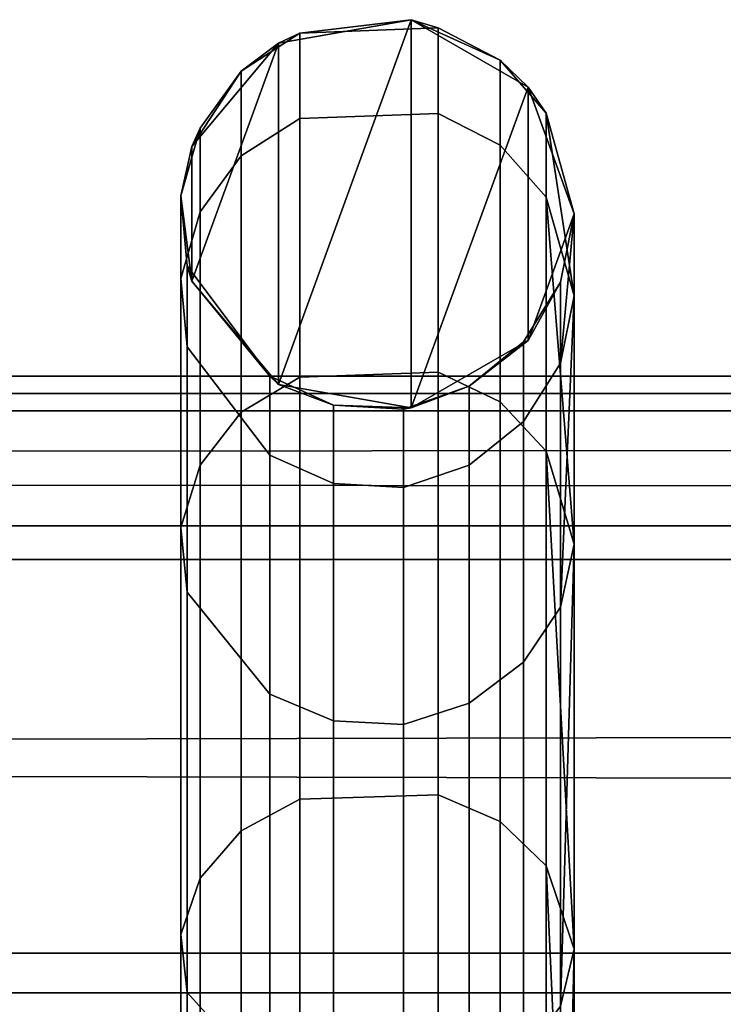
# Model space of a CAD drawing. Header units: inches. Extents: x 0 to 46, y -28.1 to 0.1.
# Tile 82 of 122: x 23.034 to 23.213, y -0.151 to 0.099. Entities that reach past the tile are written whole.
import ezdxf

# ---------------------------------------------------------------- set-up
doc = ezdxf.new("R2010")
doc.units = ezdxf.units.IN
doc.header["$LTSCALE"] = 0.03937
doc.header["$MEASUREMENT"] = 0
doc.layers.add('A-FURN-3-ST', color=151, linetype='Continuous')
doc.layers.add('A-FURN-3-ST-SEAM', color=250, linetype='Continuous')

msp = doc.modelspace()

# ---------------------------------------------------------------- meshes
at = {"layer": 'A-FURN-3-ST'}
mesh = msp.add_polyface(dxfattribs=at)
corners = [(0.25, -1.1, 18), (45.75, -1.1, 18), (0.25, -0.81543, 17.96255), (45.75, -0.81543, 17.96255), (0.25, -0.55024, 17.85277), (45.75, -0.55024, 17.85277), (0.25, -0.32248, 17.67812), (45.75, -0.32248, 17.67812), (0.25, -0.14765, 17.45049), (45.75, -0.14765, 17.45049), (0.25, -0.03766, 17.18538), (45.75, -0.03766, 17.18538), (0.25, 0, 16.90085), (45.75, 0.00877, 5.50038), (0.25, 0.00877, 5.50038), (0.25, -0.02918, 5.30892), (45.75, -0.02918, 5.30892), (0.25, -0.13754, 5.14658), (45.75, -0.13754, 5.14658), (0.25, -0.2998, 5.0381), (45.75, -0.2998, 5.0381), (0.25, -0.49123, 5), (0.25, -27.51, 5), (0.125, -0.49123, 5.03349), (0.125, -27.51, 5.03349), (0.03349, -0.49123, 5.125), (0.03349, -0.14469, 5.35669), (0.125, -0.02472, 5.50036), (0.125, -0.06013, 5.32172), (0.125, -0.16123, 5.17026), (0.125, -0.31262, 5.06904), (0.03349, -0.125, 16.90075), (0.125, -0.03349, 16.90082), (0.125, -0.07001, 17.17669), (0.03349, -0.84777, 17.84181), (0.125, -1.1, 17.96651), (0.125, -0.8241, 17.9302), (0.03349, -0.41084, 17.58969), (0.125, -0.34616, 17.65442), (0.125, -0.17665, 17.43373), (0.03349, -0.25588, 17.38793), (0.03349, -0.15838, 17.15295), (0.125, -0.56698, 17.82376), (0.125, -26.91, 17.96651), (0.25, -26.91, 18)]
mesh.append_faces([[corners[k] for k in face] for face in [(0, 1, 2), (2, 3, 4), (4, 5, 6), (6, 7, 8), (8, 9, 10), (10, 11, 12), (12, 13, 14), (14, 13, 15), (15, 16, 17), (17, 18, 19), (19, 20, 21), (21, 22, 23), (23, 24, 25), (26, 27, 28), (28, 27, 14), (28, 14, 15), (28, 15, 29), (29, 15, 17), (29, 17, 30), (30, 17, 19), (30, 19, 23), (23, 19, 21), (23, 25, 30), (27, 31, 32), (27, 32, 14), (14, 32, 12), (31, 33, 32), (32, 33, 10), (32, 10, 12), (34, 35, 36), (37, 38, 39, 40), (40, 39, 33, 41), (35, 0, 36), (36, 0, 2), (36, 2, 42), (42, 2, 4), (42, 4, 38), (38, 4, 6), (38, 6, 39), (39, 6, 8), (39, 8, 33), (33, 8, 10), (35, 43, 0), (44, 1, 0)]])
mesh = msp.add_polyface(dxfattribs=at)
corners = [(45.875, -0.49123, 5.03349), (45.875, -27.51, 5.03349), (45.75, -0.49123, 5), (45.75, 0.00877, 5.50038), (45.875, -0.02472, 5.50036), (45.75, -0.02918, 5.30892), (45.875, -0.06013, 5.32172), (45.75, -0.13754, 5.14658), (45.875, -0.16123, 5.17026), (45.75, -0.2998, 5.0381), (45.875, -0.31262, 5.06904), (45.96651, -0.34766, 5.15357), (45.96651, -0.11623, 5.50029), (45.96651, -0.14469, 5.35669), (45.96651, -0.22596, 5.23494), (45.75, 0, 16.90085), (45.875, -0.03349, 16.90082), (45.75, -1.1, 18), (45.875, -1.1, 17.96651), (45.75, -0.81543, 17.96255), (45.875, -0.8241, 17.9302), (45.75, -0.55024, 17.85277), (45.875, -0.56698, 17.82376), (45.75, -0.32248, 17.67812), (45.875, -0.34616, 17.65442), (45.75, -0.14765, 17.45049), (45.875, -0.17665, 17.43373), (45.75, -0.03766, 17.18538), (45.875, -0.07001, 17.17669), (45.96651, -0.15838, 17.15295), (45.96651, -1.1, 17.875), (45.75, -26.91, 18), (45.875, -26.91, 17.96651), (0.25, -0.81543, 17.96255), (0.25, -0.55024, 17.85277), (0.25, -0.32248, 17.67812), (0.25, -0.14765, 17.45049), (0.25, -0.03766, 17.18538), (0.25, 0, 16.90085), (0.25, -0.02918, 5.30892), (0.25, -0.13754, 5.14658), (0.25, -0.2998, 5.0381), (0.25, -0.49123, 5), (45.75, -27.51, 5)]
mesh.append_faces([[corners[k] for k in face] for face in [(0, 1, 2), (3, 4, 5), (5, 4, 6), (5, 6, 7), (7, 6, 8), (7, 8, 9), (9, 8, 10), (9, 10, 2), (2, 10, 0), (0, 10, 11), (12, 6, 4), (8, 6, 13, 14), (3, 15, 4), (4, 15, 16), (4, 16, 12), (17, 18, 19), (19, 18, 20), (19, 20, 21), (21, 20, 22), (21, 22, 23), (23, 22, 24), (23, 24, 25), (25, 24, 26), (25, 26, 27), (27, 26, 28), (27, 28, 15), (15, 28, 16), (16, 28, 29), (18, 30, 20), (17, 31, 18), (18, 32, 30), (33, 17, 19), (34, 19, 21), (35, 21, 23), (36, 23, 25), (37, 25, 27), (38, 27, 15), (15, 3, 38), (39, 3, 5), (40, 5, 7), (41, 7, 9), (42, 9, 2), (2, 43, 42)]])
at = {"layer": 'A-FURN-3-ST-SEAM'}
mesh = msp.add_polyface(dxfattribs=at)
corners = [(23.13368, 0.09924, 5.5), (23.13368, 0.00076, 5.5), (23.1, 0.0067, 5.5), (23.1, 0.0933, 5.5), (23.07802, 0.0329, 5.5), (23.07802, 0.0671, 5.5), (23.1405, 0.09716, 8.35), (23.10543, 0.09586, 8.35), (23.09052, 0.08618, 8.35), (23.08012, 0.07169, 8.35), (23.07526, 0.05452, 8.35), (23.07526, 0.05452, 11.2), (23.08012, 0.07169, 11.2), (23.07526, 0.05452, 14.05), (23.08012, 0.07169, 14.05), (23.07526, 0.05452, 16.9), (23.08012, 0.07169, 16.9), (23.07526, 0.03362, 17.11345), (23.08012, 0.05047, 17.11677), (23.07686, 0.03681, 8.35), (23.07686, 0.03681, 11.2), (23.07686, 0.03681, 14.05), (23.07686, 0.03681, 16.9), (23.07686, 0.01625, 17.11003), (23.09784, 0.00881, 8.35), (23.10543, 0.00859, 17.33846), (23.1405, 0.00979, 17.33896), (23.1405, 0.07545, 17.12169), (23.10543, 0.07418, 17.12144), (23.1405, 0.09716, 16.9), (23.10543, 0.09586, 16.9), (23.1405, 0.09716, 14.05), (23.10543, 0.09586, 14.05), (23.1405, 0.09716, 11.2), (23.10543, 0.09586, 11.2), (23.09784, 0.00881, 16.9), (23.09784, 0.00881, 14.05), (23.09784, 0.00881, 11.2), (23.09052, -0.00035, 17.33476), (23.09052, 0.06468, 17.11957), (23.09052, 0.08618, 16.9), (23.09052, 0.08618, 14.05), (23.09052, 0.08618, 11.2), (23.08012, -0.01373, 17.32922)]
mesh.append_faces([[corners[k] for k in face] for face in [(6, 0, 7), (7, 0, 3), (7, 3, 8), (8, 3, 5), (8, 5, 9), (9, 5, 10), (9, 10, 11, 12), (12, 11, 13, 14), (14, 13, 15, 16), (16, 15, 17, 18), (5, 4, 10), (10, 4, 19), (10, 19, 20, 11), (11, 20, 21, 13), (13, 21, 22, 15), (15, 22, 23, 17), (19, 4, 24), (24, 4, 2), (25, 26, 27, 28), (28, 27, 29, 30), (30, 29, 31, 32), (32, 31, 33, 34), (34, 33, 6, 7), (35, 22, 21, 36), (36, 21, 20, 37), (37, 20, 19, 24), (38, 25, 28, 39), (39, 28, 30, 40), (40, 30, 32, 41), (41, 32, 34, 42), (42, 34, 7, 8), (43, 38, 39, 18), (18, 39, 40, 16), (16, 40, 41, 14), (14, 41, 42, 12), (12, 42, 8, 9)]])
mesh.append_faces([[corners[k] for k in face] for face in [(3, 4, 5)]], dxfattribs={"vtx0": -1})
mesh.append_faces([[corners[k] for k in face] for face in [(0, 2, 3)]], dxfattribs={"vtx0": -1, "vtx1": -1})
mesh.append_faces([[corners[k] for k in face] for face in [(0, 1, 2), (3, 2, 4)]], dxfattribs={"vtx0": -1, "vtx2": -1})
mesh = msp.add_polyface(dxfattribs=at)
corners = [(23.175, 0.05, 5.5), (23.1633, 0.01786, 5.5), (23.1633, 0.08214, 5.5), (23.13368, 0.00076, 5.5), (23.13368, 0.09924, 5.5), (23.16794, 0.05424, 17.11752), (23.175, -0.03377, 17.32092), (23.175, 0.02919, 17.11255), (23.16794, 0.07554, 16.9), (23.175, 0.05, 16.9), (23.16794, 0.07554, 14.05), (23.175, 0.05, 14.05), (23.16794, 0.07554, 11.2), (23.175, 0.05, 11.2), (23.16794, 0.07554, 8.35), (23.175, 0.05, 8.35), (23.15625, 0.089, 8.35), (23.15625, 0.089, 11.2), (23.15625, 0.089, 14.05), (23.15625, 0.089, 16.9), (23.15625, 0.06745, 17.12012), (23.15625, 0.00226, 17.33584), (23.16794, -0.01018, 17.33069), (23.1405, 0.09716, 8.35), (23.1405, 0.09716, 11.2), (23.1405, 0.09716, 14.05), (23.1405, 0.09716, 16.9), (23.1405, 0.07545, 17.12169), (23.1405, 0.00979, 17.33896), (23.16218, 0.01752, 8.35), (23.17155, 0.03263, 8.35), (23.17155, 0.03263, 14.05), (23.17155, 0.03263, 11.2), (23.17155, 0.01215, 17.10922), (23.17155, 0.03263, 16.9), (23.16218, 0.01752, 16.9), (23.16218, 0.01752, 14.05), (23.16218, 0.01752, 11.2)]
mesh.append_faces([[corners[k] for k in face] for face in [(5, 6, 7), (5, 7, 8), (8, 7, 9), (8, 9, 10), (10, 9, 11), (10, 11, 12), (12, 11, 13), (12, 13, 14), (14, 13, 15), (14, 15, 0), (0, 2, 14), (14, 2, 16), (14, 16, 17, 12), (12, 17, 18, 10), (10, 18, 19, 8), (8, 19, 20, 5), (5, 20, 21, 22), (2, 4, 16), (16, 4, 23), (16, 23, 24, 17), (17, 24, 25, 18), (18, 25, 26, 19), (19, 26, 27, 20), (20, 27, 28, 21), (29, 1, 30), (30, 1, 0), (30, 0, 15), (11, 31, 13), (13, 31, 32), (13, 32, 15), (15, 32, 30), (7, 33, 9), (9, 33, 34), (9, 34, 11), (11, 34, 31), (34, 35, 36, 31), (31, 36, 37, 32), (32, 37, 29, 30)]])
mesh.append_faces([[corners[k] for k in face] for face in [(2, 3, 4)]], dxfattribs={"vtx0": -1, "vtx1": -1})
mesh.append_faces([[corners[k] for k in face] for face in [(2, 1, 3)]], dxfattribs={"vtx0": -1, "vtx2": -1})
mesh.append_faces([[corners[k] for k in face] for face in [(0, 1, 2)]], dxfattribs={"vtx1": -1})
mesh = msp.add_polyface(dxfattribs=at)
corners = [(23.16794, -0.01018, 17.33069), (23.175, -0.13658, 17.51285), (23.175, -0.03377, 17.32092), (23.16794, 0.05424, 17.11752), (23.15625, 0.00226, 17.33584), (23.15625, -0.10419, 17.53458), (23.16794, -0.11537, 17.52708), (23.1405, 0.00979, 17.33896), (23.1405, -0.09742, 17.53912), (23.08012, 0.05047, 17.11677), (23.07526, 0.03362, 17.11345), (23.07526, -0.02959, 17.32265), (23.08012, -0.01373, 17.32922), (23.07686, 0.01625, 17.11003), (23.07686, -0.04595, 17.31587), (23.09784, 0.00881, 8.35), (23.1, 0.0067, 5.5), (23.114, 0.00149, 8.35), (23.13368, 0.00076, 5.5), (23.13168, 0.00046, 8.35), (23.1484, 0.00626, 8.35), (23.1484, 0.00626, 11.2), (23.13168, 0.00046, 11.2), (23.1484, 0.00626, 14.05), (23.13168, 0.00046, 14.05), (23.1484, 0.00626, 16.9), (23.13168, 0.00046, 16.9), (23.1484, -0.01373, 17.10413), (23.13168, -0.01942, 17.10301), (23.1484, -0.07418, 17.30418), (23.13168, -0.07954, 17.30196), (23.1633, 0.01786, 5.5), (23.16218, 0.01752, 8.35), (23.16218, 0.01752, 11.2), (23.16218, 0.01752, 14.05), (23.16218, 0.01752, 16.9), (23.16218, -0.00268, 17.1063), (23.16218, -0.06378, 17.30849), (23.17155, 0.01215, 17.10922), (23.175, 0.02919, 17.11255), (23.17155, -0.04982, 17.31427), (23.10543, -0.0985, 17.5384), (23.10543, 0.00859, 17.33846), (23.09784, -0.07182, 17.30516), (23.09784, -0.01122, 17.10462), (23.07686, 0.03681, 16.9), (23.09784, 0.00881, 16.9), (23.09052, -0.10654, 17.53301), (23.09052, -0.00035, 17.33476), (23.08012, -0.11857, 17.52494), (23.114, -0.07859, 17.30235), (23.114, -0.01841, 17.1032), (23.114, 0.00149, 16.9), (23.09784, 0.00881, 14.05), (23.114, 0.00149, 14.05), (23.09784, 0.00881, 11.2), (23.114, 0.00149, 11.2), (23.17155, 0.03263, 16.9)]
mesh.append_faces([[corners[k] for k in face] for face in [(0, 1, 2), (0, 2, 3), (0, 4, 5, 6), (4, 7, 8, 5), (9, 10, 11, 12), (10, 13, 14, 11), (15, 16, 17), (17, 16, 18), (17, 18, 19), (19, 18, 20), (19, 20, 21, 22), (22, 21, 23, 24), (24, 23, 25, 26), (26, 25, 27, 28), (28, 27, 29, 30), (18, 31, 20), (20, 31, 32), (20, 32, 33, 21), (21, 33, 34, 23), (23, 34, 35, 25), (25, 35, 36, 27), (27, 36, 37, 29), (38, 39, 40), (40, 39, 2), (41, 8, 7, 42), (43, 14, 13, 44), (44, 13, 45, 46), (47, 41, 42, 48), (49, 47, 48, 12), (50, 43, 44, 51), (51, 44, 46, 52), (52, 46, 53, 54), (54, 53, 55, 56), (56, 55, 15, 17), (30, 50, 51, 28), (28, 51, 52, 26), (26, 52, 54, 24), (24, 54, 56, 22), (22, 56, 17, 19), (40, 37, 36, 38), (38, 36, 35, 57)]])
mesh = msp.add_polyface(dxfattribs=at)
corners = [(23.16794, -0.42296, 17.83462), (23.175, -0.43717, 17.8134), (23.16794, -0.25389, 17.6957), (23.175, -0.27205, 17.67775), (23.16794, -0.11537, 17.52708), (23.175, -0.13658, 17.51285), (23.16794, -0.01018, 17.33069), (23.15625, -0.10419, 17.53458), (23.15625, -0.24436, 17.70522), (23.15625, -0.41545, 17.8458), (23.1405, -0.09742, 17.53912), (23.1405, -0.2386, 17.71098), (23.1405, -0.41091, 17.85257), (23.08012, -0.01373, 17.32922), (23.07526, -0.02959, 17.32265), (23.07526, -0.13282, 17.51537), (23.08012, -0.11857, 17.52494), (23.07526, -0.26875, 17.68084), (23.08012, -0.25661, 17.69298), (23.07526, -0.43466, 17.81717), (23.08012, -0.4251, 17.83142), (23.07686, -0.04595, 17.31587), (23.07686, -0.14753, 17.5055), (23.07686, -0.28128, 17.66832), (23.07686, -0.44453, 17.80246), (23.13168, -0.07954, 17.30196), (23.1484, -0.07418, 17.30418), (23.1484, -0.1729, 17.48848), (23.13168, -0.17771, 17.48525), (23.1484, -0.30289, 17.64672), (23.13168, -0.30699, 17.64262), (23.16218, -0.06378, 17.30849), (23.16218, -0.16355, 17.49475), (23.16218, -0.29492, 17.65468), (23.17155, -0.04982, 17.31427), (23.175, -0.03377, 17.32092), (23.17155, -0.151, 17.50317), (23.17155, -0.28423, 17.66537), (23.17155, -0.44686, 17.79899), (23.10543, -0.41164, 17.85149), (23.10543, -0.23952, 17.71006), (23.10543, -0.0985, 17.5384), (23.09784, -0.46013, 17.77921), (23.09784, -0.30108, 17.64853), (23.09784, -0.17078, 17.4899), (23.09784, -0.07182, 17.30516), (23.09052, -0.41703, 17.84345), (23.09052, -0.24636, 17.70322), (23.09052, -0.10654, 17.53301), (23.114, -0.30626, 17.64335), (23.114, -0.17686, 17.48582), (23.114, -0.07859, 17.30235), (23.16218, -0.45528, 17.78644)]
mesh.append_faces([[corners[k] for k in face] for face in [(0, 1, 2), (2, 1, 3), (2, 3, 4), (4, 3, 5), (4, 5, 6), (4, 7, 8, 2), (2, 8, 9, 0), (7, 10, 11, 8), (8, 11, 12, 9), (13, 14, 15, 16), (16, 15, 17, 18), (18, 17, 19, 20), (14, 21, 22, 15), (15, 22, 23, 17), (17, 23, 24, 19), (25, 26, 27, 28), (28, 27, 29, 30), (26, 31, 32, 27), (27, 32, 33, 29), (34, 35, 36), (36, 35, 5), (36, 5, 37), (37, 5, 3), (37, 3, 38), (39, 12, 11, 40), (40, 11, 10, 41), (42, 24, 23, 43), (43, 23, 22, 44), (44, 22, 21, 45), (46, 39, 40, 47), (47, 40, 41, 48), (20, 46, 47, 18), (18, 47, 48, 16), (49, 43, 44, 50), (50, 44, 45, 51), (30, 49, 50, 28), (28, 50, 51, 25), (38, 52, 33, 37), (37, 33, 32, 36), (36, 32, 31, 34)]])

doc.saveas('drawing.dxf')
